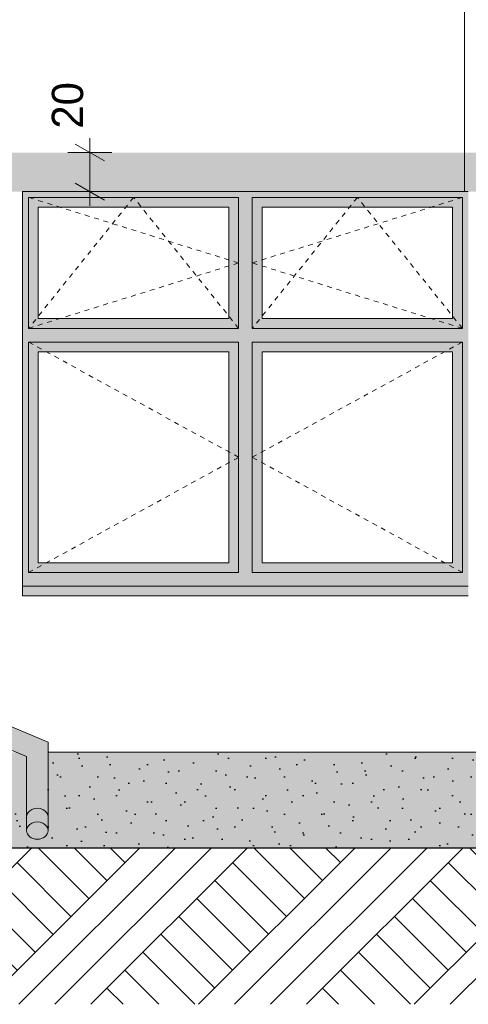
# Model space of a CAD drawing. Extents: x -366324 to -207045, y 68808 to 138616.
# Tile 142 of 170: x -230807 to -228512, y 113720 to 118760. Entities that reach past the tile are written whole.
import ezdxf

# ---------------------------------------------------------------- set-up
doc = ezdxf.new("R2010")
doc.units = 0
doc.header["$MEASUREMENT"] = 0
doc.linetypes.add('Hidden Line', pattern=[50, 25, -25])
for name, color, linetype, lineweight in [('Arch kolorystyka_Nr_Pióra__1', 7, 'Continuous', 25), ('Arch kolorystyka_Nr_Pióra__41', 7, 'Continuous', 15), ('Arch okna_Nr_Pióra__21', 7, 'Continuous', 9), ('Arch rynny_Nr_Pióra__21', 7, 'Continuous', 9), ('Arch wymiary_Nr_Pióra__21', 7, 'Continuous', 9), ('Arch ściany zewnętrzne_Nr_Pióra__21', 7, 'Continuous', 9), ('INWENT TEREN_Nr_Pióra__1', 7, 'Continuous', 25)]:
    doc.layers.add(name, color=color, linetype=linetype, lineweight=lineweight)
for name, color, linetype, lineweight, true_color in [('Arch kolorystyka_Nr_Pióra__2', 7, 'Continuous', 13, 0x7f7f7f), ('Arch kolorystyka_Nr_Pióra__4', 7, 'Continuous', 9, 0x029e21), ('Arch kolorystyka_Nr_Pióra__81', 7, 'Continuous', 9, 0x5d5d5d), ('Arch rynny_Nr_Pióra__81', 7, 'Continuous', 9, 0x5d5d5d), ('Arch teren_Nr_Pióra__2', 7, 'Continuous', 13, 0x7f7f7f)]:
    doc.layers.add(name, color=color, linetype=linetype, lineweight=lineweight, true_color=true_color)
doc.layers.add('Arch wymiary', color=7, linetype='Continuous')
doc.styles.add('GENERATED_STYLE_1', font='txt')
doc.dimstyles.new('GENERATED_STYLE__1', dxfattribs={"dimtxt": 160.000002, "dimasz": 114, "dimexe": 0.18, "dimexo": 0, "dimgap": 0.09, "dimtad": 1, "dimdec": 0, "dimlfac": 0.1, "dimzin": 0, "dimdsep": 46, "dimtxsty": 'GENERATED_STYLE_1', "dimblk": 'ARROWHEAD_2', "dimblk1": 'ARROWHEAD_2', "dimblk2": 'ARROWHEAD_2', "dimcen": 0.09, "dimclrd": 7, "dimclre": 7, "dimclrt": 7, "dimazin": 0, "dimtfac": 1, "dimtdec": 4, "dimtmove": 2, "dimatfit": 3, "dimfxl": 0, "dimtolj": 1, "dimtzin": 0, "dimarcsym": 0})

# ---------------------------------------------------------------- blocks, each defined once
blk = doc.blocks.new('*D515')
at = {"layer": 'Arch wymiary_Nr_Pióra__21', "linetype": 'Continuous'}
for p, q in [((-230448.4, 118079.6), (-230448.4, 118152.9)), ((-230373.4, 118036.3), (-230523.4, 118122.9)), ((-230335.9, 118079.6), (-230560.9, 118079.6)), ((-230448.4, 117879.6), (-230448.4, 118079.6)), ((-230523.4, 117922.9), (-230373.4, 117836.3)), ((-230335.9, 117879.6), (-230560.9, 117879.6)), ((-230448.4, 117806.2), (-230448.4, 117879.6))]:
    blk.add_line(p, q, dxfattribs=at)
at = {"layer": 'Arch wymiary_Nr_Pióra__21', "insert": (-230480.4, 118202), "char_height": 160, "attachment_point": 7, "rotation": 90, "style": 'GENERATED_STYLE_1'}
blk.add_mtext('{20}', dxfattribs=at)
blk = doc.blocks.new('ARROWHEAD_2')
at = {"color": 0, "linetype": 'Continuous', "lineweight": 0}
for p, q in [((-0.378, -0.655), (0.378, 0.655)), ((0, 0), (-1, 0))]:
    blk.add_line(p, q, dxfattribs=at)

msp = doc.modelspace()

# ---------------------------------------------------------------- hatches: boundary and pattern name
at = {"layer": 'Arch kolorystyka_Nr_Pióra__1', "linetype": 'Continuous'}
h = msp.add_hatch(dxfattribs=at)
h.set_pattern_fill('Carpet', color=256, style=0, pattern_type=2)
h.set_pattern_definition([(45, (0, 300), (-95.459415, 95.459415), [0, -90, 0, -135]), (110, (300, 300), (126.858504, 46.17272), [0, -66, 0, -114])])
h.paths.add_polyline_path([(-232866.9, 114989.6), (-231046.9, 114989.6), (-231046.9, 114969.6), (-230846.9, 114969.6), (-230846.9, 114519.6), (-230661.9, 114519.6), (-228246.9, 114519.6), (-228246.9, 114969.6), (-228046.9, 114969.6), (-228046.9, 114519.6), (-225226.9, 114519.6), (-225226.9, 114969.6), (-224776.9, 114969.6), (-224776.9, 114989.6), (-224776.9, 115009.6), (-228246.9, 115009.6), (-230661.9, 115009.6), (-230661.9, 114669.6), (-230661.9, 114608.8, -0.228497), (-230676.5, 114578.5, -0.165487), (-230712.5, 114564.3, -0.039062), (-230721.3, 114564.3, -0.165487), (-230757.3, 114578.5, -0.228497), (-230771.9, 114608.8), (-230771.9, 114988.7), (-230822.2, 115009.6), (-232866.9, 115009.6)], flags=0)
at = {"layer": 'Arch kolorystyka_Nr_Pióra__2', "linetype": 'Continuous'}
h = msp.add_hatch(color=256, dxfattribs=at)
h.paths.add_polyline_path([(-230791.9, 115859.6), (-228511.9, 115859.6), (-228511.9, 117879.6), (-230791.9, 117879.6)], flags=0)
h.paths.add_polyline_path([(-230711.9, 115979.6), (-229736.9, 115979.6), (-229736.9, 117059.6), (-230711.9, 117059.6)], flags=0)
h.paths.add_polyline_path([(-229566.9, 115979.6), (-228591.9, 115979.6), (-228591.9, 117059.6), (-229566.9, 117059.6)], flags=0)
h.paths.add_polyline_path([(-229566.9, 117229.6), (-228591.9, 117229.6), (-228591.9, 117799.6), (-229566.9, 117799.6)], flags=0)
h.paths.add_polyline_path([(-230711.9, 117229.6), (-229736.9, 117229.6), (-229736.9, 117799.6), (-230711.9, 117799.6)], flags=0)
at = {"layer": 'Arch kolorystyka_Nr_Pióra__4', "linetype": 'Continuous'}
msp.add_hatch(color=256, dxfattribs=at).paths.add_polyline_path([(-210556.9, 117879.6), (-210556.9, 118079.6), (-233811.9, 118079.6), (-233811.9, 117879.6)], flags=0)
at = {"layer": 'Arch kolorystyka_Nr_Pióra__41', "linetype": 'Continuous'}
for points in [[(-231111.9, 115248.6), (-231111.9, 122173.9, -0.545455), (-231221.9, 122173.9), (-231221.9, 115175.1), (-230771.9, 114988.7), (-230771.9, 114608.8, 0.811514), (-230661.9, 114608.8), (-230661.9, 115062.2)], [(-228511.9, 115809.6), (-228511.9, 115859.6), (-230791.9, 115859.6), (-230791.9, 115809.6)]]:
    msp.add_hatch(color=256, dxfattribs=at).paths.add_polyline_path(points, flags=0)
at = {"layer": 'Arch kolorystyka_Nr_Pióra__81', "linetype": 'Continuous', "lineweight": 0, "true_color": 0x454545}
msp.add_hatch(color=250, dxfattribs=at).paths.add_polyline_path([(-230822.2, 115009.6), (-232866.9, 115009.6), (-232866.9, 114989.6), (-231046.9, 114989.6), (-231046.9, 114969.6), (-230846.9, 114969.6), (-230846.9, 114519.6), (-230661.9, 114519.6), (-228246.9, 114519.6), (-228246.9, 114969.6), (-228046.9, 114969.6), (-228046.9, 114519.6), (-225226.9, 114519.6), (-225226.9, 114969.6), (-224776.9, 114969.6), (-224776.9, 114989.6), (-224776.9, 115009.6), (-228246.9, 115009.6), (-230661.9, 115009.6), (-230661.9, 114669.6), (-230661.9, 114608.8, -0.811514), (-230771.9, 114608.8), (-230771.9, 114988.7)], flags=0)
at = {"layer": 'Arch teren_Nr_Pióra__2', "linetype": 'Continuous'}
h = msp.add_hatch(dxfattribs=at)
h.set_pattern_fill('Earth', color=256, style=0, pattern_type=2)
h.set_pattern_definition([(45, (0, 0), (-275.77163, 275.77163), []), (45, (-91.9, 91.9), (-551.5433, 551.5433), []), (45, (-183.85, 183.85), (-551.5433, 551.5433), []), (135, (-275.77, 275.77), (91.92388, 91.92388), [390, -390])])
h.paths.add_polyline_path([(-228246.9, 114519.6), (-230981.9, 114519.6), (-230981.9, 114459.6), (-230916.9, 114394.6), (-230916.9, 113719.6), (-228246.9, 113719.6), (-228246.9, 114394.6)], flags=0)

# ---------------------------------------------------------------- linework, layer by layer
at = {"layer": 'Arch okna_Nr_Pióra__21', "linetype": 'Continuous'}
for p, q in [((-230761.9, 117849.6), (-229686.9, 117849.6)), ((-230761.9, 117849.6), (-230761.9, 117179.6)), ((-229686.9, 117849.6), (-229686.9, 117179.6)), ((-229616.9, 117849.6), (-229616.9, 117179.6)), ((-229616.9, 117849.6), (-228541.9, 117849.6)), ((-228541.9, 117849.6), (-228541.9, 117179.6)), ((-230711.9, 117799.6), (-229736.9, 117799.6)), ((-230711.9, 117799.6), (-230711.9, 117229.6)), ((-229736.9, 117799.6), (-229736.9, 117229.6)), ((-229566.9, 117799.6), (-228591.9, 117799.6)), ((-229566.9, 117799.6), (-229566.9, 117229.6)), ((-228591.9, 117799.6), (-228591.9, 117229.6)), ((-230711.9, 117229.6), (-229736.9, 117229.6)), ((-229566.9, 117229.6), (-228591.9, 117229.6)), ((-230761.9, 117179.6), (-229686.9, 117179.6)), ((-229616.9, 117179.6), (-228541.9, 117179.6)), ((-230761.9, 117109.6), (-229686.9, 117109.6)), ((-230761.9, 117109.6), (-230761.9, 115929.6)), ((-229686.9, 117109.6), (-229686.9, 115929.6)), ((-229616.9, 117109.6), (-229616.9, 115929.6)), ((-229616.9, 117109.6), (-228541.9, 117109.6)), ((-228541.9, 117109.6), (-228541.9, 115929.6)), ((-230711.9, 117059.6), (-229736.9, 117059.6)), ((-230711.9, 117059.6), (-230711.9, 115979.6)), ((-229736.9, 117059.6), (-229736.9, 115979.6)), ((-229566.9, 117059.6), (-228591.9, 117059.6)), ((-229566.9, 117059.6), (-229566.9, 115979.6)), ((-228591.9, 117059.6), (-228591.9, 115979.6)), ((-230711.9, 115979.6), (-229736.9, 115979.6)), ((-229566.9, 115979.6), (-228591.9, 115979.6)), ((-230761.9, 115929.6), (-229686.9, 115929.6)), ((-229616.9, 115929.6), (-228541.9, 115929.6))]:
    msp.add_line(p, q, dxfattribs=at)
at = {"layer": 'Arch okna_Nr_Pióra__21', "linetype": 'Hidden Line'}
for p, q in [((-230224.4, 117849.6), (-230761.9, 117179.6)), ((-229686.9, 117514.6), (-230761.9, 117849.6)), ((-229686.9, 117179.6), (-230224.4, 117849.6)), ((-229079.4, 117849.6), (-229616.9, 117179.6)), ((-229616.9, 117514.6), (-228541.9, 117849.6)), ((-228541.9, 117179.6), (-229079.4, 117849.6)), ((-230761.9, 117179.6), (-229686.9, 117514.6)), ((-228541.9, 117179.6), (-229616.9, 117514.6)), ((-229686.9, 116519.6), (-230761.9, 117109.6)), ((-229616.9, 116519.6), (-228541.9, 117109.6)), ((-230761.9, 115929.6), (-229686.9, 116519.6)), ((-228541.9, 115929.6), (-229616.9, 116519.6))]:
    msp.add_line(p, q, dxfattribs=at)
at = {"layer": 'Arch rynny_Nr_Pióra__21', "linetype": 'Continuous'}
for p, q in [((-230661.9, 115062.2), (-231111.9, 115248.6)), ((-230771.9, 114988.7), (-231221.9, 115175.1)), ((-230661.9, 115062.2), (-230661.9, 114608.8)), ((-230771.9, 114988.7), (-230771.9, 114608.8))]:
    msp.add_line(p, q, dxfattribs=at)
msp.add_ellipse((-230716.9, 114608.8), major_axis=(55, 0), ratio=0.810981, start_param=3.141593, end_param=6.283185, dxfattribs=at)
at = {"layer": 'Arch rynny_Nr_Pióra__81', "linetype": 'Continuous'}
for centre in [(-230716.9, 114678.8), (-230716.9, 114608.8)]:
    msp.add_ellipse(centre, major_axis=(55, 0), ratio=0.810981, start_param=0, end_param=3.141593, dxfattribs=at)
at = {"layer": 'Arch ściany zewnętrzne_Nr_Pióra__21', "linetype": 'Continuous'}
for p, q in [((-228531.9, 117879.6), (-228531.9, 119424.6)), ((-230791.9, 117879.6), (-228511.9, 117879.6)), ((-230791.9, 117879.6), (-230791.9, 115809.6)), ((-230791.9, 115859.6), (-228511.9, 115859.6)), ((-230791.9, 115809.6), (-228511.9, 115809.6)), ((-224776.9, 115009.6), (-230661.9, 115009.6))]:
    msp.add_line(p, q, dxfattribs=at)
at = {"layer": 'INWENT TEREN_Nr_Pióra__1', "linetype": 'Continuous'}
msp.add_line((-228246.9, 114519.6), (-233811.9, 114519.6), dxfattribs=at)

# ---------------------------------------------------------------- dimensions: what is measured, and where the dimension line sits
at = {"layer": 'Arch wymiary', "linetype": 'Continuous'}
dim = msp.add_linear_dim(base=(-230448.4, 117879.6), p1=(-230923.1, 117879.6), p2=(-230897.7, 118079.6), angle=90, dimstyle='GENERATED_STYLE__1', dxfattribs=at)
dim.commit()
dim.dimension.update_dxf_attribs({"geometry": '*D515', "text_midpoint": (-230560.4, 118323.4)})

doc.saveas('drawing.dxf')
